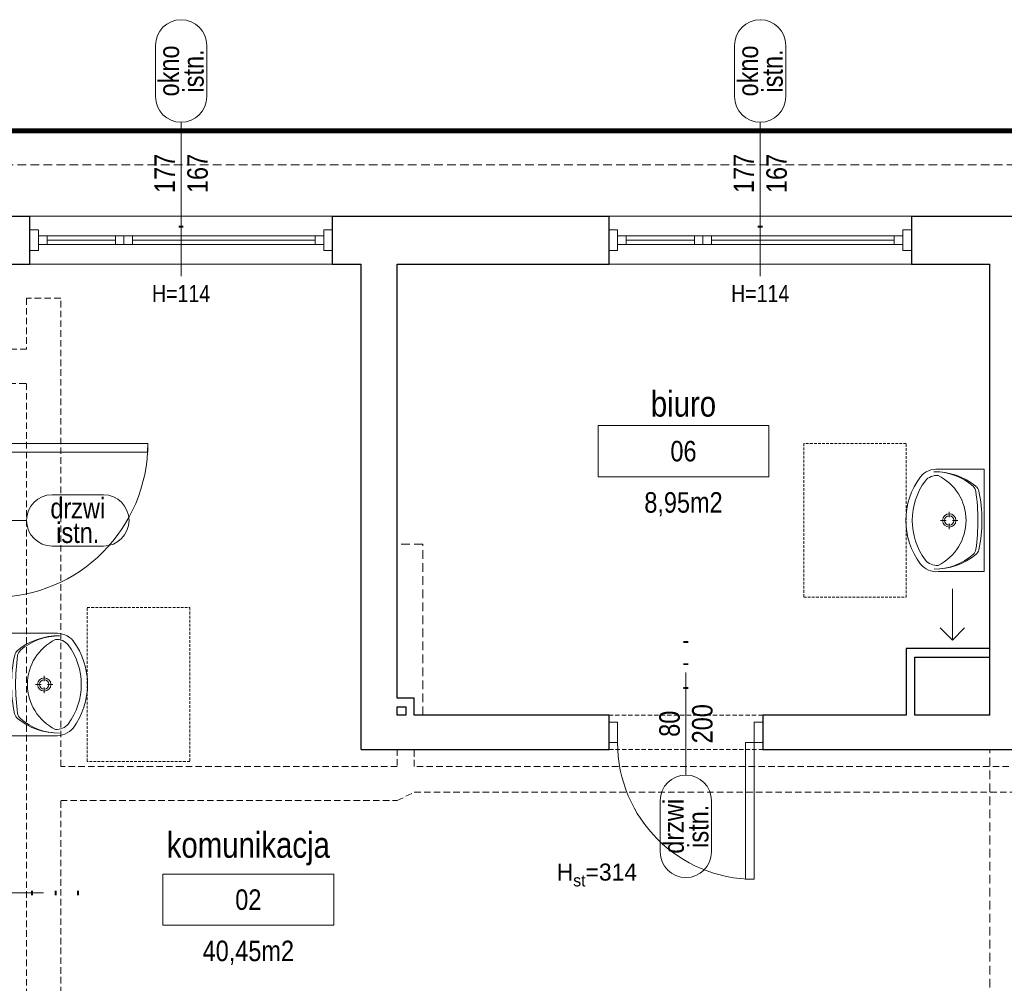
# Model space of a CAD drawing. Header units: millimetres. Extents: x -291747 to 77132, y 46721 to 203932.
# Tile 10 of 110: x 68067 to 68643, y 81532 to 82096. Entities that reach past the tile are written whole.
import ezdxf
from ezdxf.enums import TextEntityAlignment as Align

# ---------------------------------------------------------------- set-up
doc = ezdxf.new("R2010")
doc.units = ezdxf.units.MM
doc.header["$MEASUREMENT"] = 0
doc.linetypes.add('xreff_LSN_szatnie_PW_rzuty_14$0$DASHED', pattern=[19.05, 12.7, -6.35])
doc.linetypes.add('xreff_LSN_szatnie_PW_rzuty_14$0$HIDDEN2', pattern=[4.7625, 3.175, -1.5875])
doc.layers.get('0').update_dxf_attribs({"lineweight": 9})
doc.layers.get('Defpoints').update_dxf_attribs({"lineweight": 9})
for name, color, linetype, lineweight in [('FL-xref', 250, 'Continuous', 9), ('xreff_LSN_szatnie_PW_rzuty_14$0$A drzwi płytowe', 252, 'Continuous', 9), ('xreff_LSN_szatnie_PW_rzuty_14$0$A opis', 252, 'Continuous', 9), ('xreff_LSN_szatnie_PW_rzuty_14$0$A opis pom', 252, 'Continuous', 9), ('xreff_LSN_szatnie_PW_rzuty_14$0$A opis pom pow', 252, 'Continuous', 9), ('xreff_LSN_szatnie_PW_rzuty_14$0$A opis stolarka', 252, 'Continuous', 9), ('xreff_LSN_szatnie_PW_rzuty_14$0$A opis stolarka NWD typ', 252, 'Continuous', 9), ('xreff_LSN_szatnie_PW_rzuty_14$0$A opis stolarka NWD wyposażenie', 252, 'Continuous', 9), ('xreff_LSN_szatnie_PW_rzuty_14$0$A opis technologia', 8, 'Continuous', 13), ('xreff_LSN_szatnie_PW_rzuty_14$0$A widok wyżej', 252, 'xreff_LSN_szatnie_PW_rzuty_14$0$DASHED', 9), ('xreff_LSN_szatnie_PW_rzuty_14$0$A wyposazenie sanitarne', 8, 'Continuous', 9), ('xreff_LSN_szatnie_PW_rzuty_14$0$A zakres', 252, 'Continuous', 9), ('xreff_LSN_szatnie_PW_rzuty_14$0$A-Glaz', 8, 'Continuous', 9), ('xreff_LSN_szatnie_PW_rzuty_14$0$A-Wall', 252, 'Continuous', 9), ('xreff_LSN_szatnie_PW_rzuty_14$0$IS kanaly wentylacyjne', 8, 'xreff_LSN_szatnie_PW_rzuty_14$0$DASHED', 9), ('xreff_LSN_szatnie_PW_rzuty_14$0$IS wentylacja kratki istniejace', 8, 'Continuous', 9)]:
    doc.layers.add(name, color=color, linetype=linetype, lineweight=lineweight)
doc.layers.add('xreff_LSN_szatnie_PW_rzuty_14$0$A opis ppoż drzwi', color=252, linetype='Continuous', lineweight=9, transparency=0.25)
doc.layers.add('xreff_LSN_szatnie_PW_rzuty_14$0$A opis ppoż okna', color=252, linetype='Continuous', lineweight=9, transparency=0.25)
doc.styles.add('xreff_LSN_szatnie_PW_rzuty_14$0$Standard', font='txt')
doc.styles.add('xreff_LSN_szatnie_PW_rzuty_14$0$STYL ASA', font='ARIALN.TTF')

# ---------------------------------------------------------------- blocks, each defined once
blk = doc.blocks.new('xreff_LSN_szatnie_PW_rzuty_14$0$umywalka 60x45')
at = {"color": 0, "lineweight": -2, "ltscale": 0.15}
for p, q in [((-30, 0), (30, 0)), ((-30, 0), (-30, -26.7)), ((9.45, 0), (-9.45, 0)), ((30, 0), (30, -26.7)), ((-0.01, -15.32), (-0.01, -18.52)), ((-1.86, -20.37), (-5.07, -20.37)), ((-0.01, -22.22), (-0.01, -25.42)), ((5.04, -20.37), (1.84, -20.37))]:
    blk.add_line(p, q, dxfattribs=at)
at = {"ltscale": 0.15}
blk.add_lwpolyline([(-26.31, -26.95, 0.236063), (-23.21, -34.38, 0.329715), (23.21, -34.38, 0.236063), (26.31, -26.95, 0.623035)], format="xyb", close=True, dxfattribs=at)
blk.add_lwpolyline([(-30, -26.7, 0.239105), (-25.52, -37.28, 0.331406), (25.52, -37.28, 0.239105), (30, -26.7)], format="xyb", dxfattribs=at)
at = {"color": 0, "lineweight": -2, "ltscale": 0.15}
for radius in [3.89, 2.78]:
    blk.add_circle((-0.01, -20.37), radius, dxfattribs=at)
for centre, radius, start, end in [((9.28, -28.68), 37.74, 140.66478, 180.90725), ((-16.21, -9.73), 5, 97.83045, 138.52449), ((-16.04, -7.93), 5, 102.69402, 140.66478), ((-0.64, -76.32), 75.1, 89.48972, 102.69402), ((0.57, -131.79), 128.2, 90.24498, 97.83045), ((0.57, -76.32), 75.1, 77.22851, 90.43281), ((-0.72, -131.79), 128.2, 82.09208, 89.67755), ((16.23, -9.76), 5, 41.39803, 82.09208), ((16.06, -7.95), 5, 39.25775, 77.22851), ((-9.28, -28.67), 37.74, 359.01528, 39.25775), ((5.44, -28.88), 33.9, 138.52449, 180.67671), ((-5.45, -28.87), 33.9, 359.24582, 41.39804)]:
    blk.add_arc(centre, radius, start, end, dxfattribs=at)
at = {"layer": 'Defpoints', "linetype": 'xreff_LSN_szatnie_PW_rzuty_14$0$HIDDEN2', "ltscale": 0.5}
blk.add_lwpolyline([(-45, -45.56), (45, -45.56), (45, -105.56), (-45, -105.56)], close=True, dxfattribs=at)
blk = doc.blocks.new('xreff_LSN_szatnie_PW_rzuty_14$0$blok do okna')
for points in [[(28.5, 2.5), (33.5, 2.5), (33.5, -2.5), (28.5, -2.5)], [(33.5, 2.5), (38.5, 2.5), (38.5, -2.5), (33.5, -2.5)]]:
    blk.add_lwpolyline(points, close=True)
for points in [[(-78.5, 0), (28.5, 0)], [(38.5, 0), (78.5, 0)]]:
    blk.add_lwpolyline(points)
blk = doc.blocks.new('xreff_LSN_szatnie_PW_rzuty_14$0$wtag_UP')
at = {"transparency": 33554687, "elevation": 0}
for points in [[(0, 30), (0, -30)], [(0, -30), (0, -60)]]:
    blk.add_lwpolyline(points, dxfattribs=at)
at = {"layer": 'xreff_LSN_szatnie_PW_rzuty_14$0$A opis stolarka NWD typ', "transparency": 33554687, "elevation": 0}
blk.add_lwpolyline([(15, 75, 1), (-15, 75), (-15, 45, 1), (15, 45)], format="xyb", close=True, dxfattribs=at)
at = {"ltscale": 0.1, "transparency": 33554687, "style": 'xreff_LSN_szatnie_PW_rzuty_14$0$STYL ASA'}
blk.add_attdef('WINDOWS:SZEROKOŚĆ', text='', height=12, rotation=90, dxfattribs=at).set_placement((0, 0), align=Align.BOTTOM_CENTER)
blk.add_attdef('WINDOWS:WYSOKOŚĆ', text='', height=12, rotation=90, dxfattribs=at).set_placement((3.6, 0), align=Align.TOP_CENTER)
blk.add_attdef('WINDOWS:PARAPET', text='', height=10, dxfattribs=at).set_placement((0, -70.22, 0), align=Align.MIDDLE_CENTER)
at = {"layer": 'xreff_LSN_szatnie_PW_rzuty_14$0$A opis ppoż okna', "ltscale": 0.1, "transparency": 33554687, "style": 'xreff_LSN_szatnie_PW_rzuty_14$0$STYL ASA'}
blk.add_attdef('WINDOWS:PPOŻ', text='', height=10, dxfattribs=at).set_placement((0, -30, 0), align=Align.MIDDLE_CENTER)
at = {"layer": 'xreff_LSN_szatnie_PW_rzuty_14$0$A opis stolarka NWD typ', "ltscale": 0.1, "transparency": 33554687, "style": 'xreff_LSN_szatnie_PW_rzuty_14$0$STYL ASA'}
blk.add_attdef('WINDOWS:PODTYP', text='', height=12, rotation=90, dxfattribs=at).set_placement((1.2, 60), align=Align.TOP_CENTER)
blk.add_attdef('WINDOWS:TYP', text='', height=12, rotation=90, dxfattribs=at).set_placement((2.4, 60), align=Align.BOTTOM_CENTER)
blk = doc.blocks.new('xreff_LSN_szatnie_PW_rzuty_14$0$środek')
blk.add_line((0, 0), (0, -10))
blk = doc.blocks.new('xreff_LSN_szatnie_PW_rzuty_14$0$ddtag_DOWN')
at = {"transparency": 33554687}
blk.add_lwpolyline([(0, -30), (0, 30)], dxfattribs=at)
at = {"layer": 'xreff_LSN_szatnie_PW_rzuty_14$0$A opis stolarka NWD typ', "transparency": 33554687}
blk.add_lwpolyline([(15, -75, -1), (-15, -75), (-15, -45, -1), (15, -45)], format="xyb", close=True, dxfattribs=at)
at = {"ltscale": 0.1, "transparency": 33554687, "style": 'xreff_LSN_szatnie_PW_rzuty_14$0$STYL ASA'}
blk.add_attdef('DOORS:SZEROKOŚĆ', text='', height=12, rotation=90, dxfattribs=at).set_placement((0, 0, 0), align=Align.BOTTOM_CENTER)
blk.add_attdef('DOORS:WYSOKOŚĆ', text='', height=12, rotation=90, dxfattribs=at).set_placement((3.6, 0, 0), align=Align.TOP_CENTER)
blk.add_attdef('DOORS:AKUSTYKA', text='', height=10, dxfattribs=at).set_placement((0, 49), align=Align.MIDDLE_CENTER)
at = {"layer": 'xreff_LSN_szatnie_PW_rzuty_14$0$A opis ppoż drzwi', "ltscale": 0.1, "transparency": 33554687, "style": 'xreff_LSN_szatnie_PW_rzuty_14$0$STYL ASA'}
blk.add_attdef('DOORS:PPOŻ', text='', height=10, dxfattribs=at).set_placement((0, 36), align=Align.MIDDLE_CENTER)
at = {"layer": 'xreff_LSN_szatnie_PW_rzuty_14$0$A opis stolarka NWD typ', "ltscale": 0.1, "transparency": 33554687, "style": 'xreff_LSN_szatnie_PW_rzuty_14$0$STYL ASA'}
blk.add_attdef('DOORS:PODTYP', text='', height=12, rotation=90, dxfattribs=at).set_placement((1.2, -60, 0), align=Align.TOP_CENTER)
blk.add_attdef('DOORS:TYP', text='', height=12, rotation=90, dxfattribs=at).set_placement((2.4, -60, 0), align=Align.BOTTOM_CENTER)
at = {"layer": 'xreff_LSN_szatnie_PW_rzuty_14$0$A opis stolarka NWD wyposażenie', "ltscale": 0.1, "transparency": 33554687, "style": 'xreff_LSN_szatnie_PW_rzuty_14$0$STYL ASA'}
blk.add_attdef('DOORS:WYPOSAŻENIE', text='', height=10, dxfattribs=at).set_placement((0, 22), align=Align.MIDDLE_CENTER)
blk = doc.blocks.new('xreff_LSN_szatnie_PW_rzuty_14$0$ddtag_RIGHT')
at = {"transparency": 33554687}
blk.add_lwpolyline([(30, 0), (-30, 0)], dxfattribs=at)
at = {"layer": 'xreff_LSN_szatnie_PW_rzuty_14$0$A opis stolarka NWD typ', "transparency": 33554687}
blk.add_lwpolyline([(75, 15, -1), (75, -15), (45, -15, -1), (45, 15)], format="xyb", close=True, dxfattribs=at)
at = {"ltscale": 0.1, "transparency": 33554687, "style": 'xreff_LSN_szatnie_PW_rzuty_14$0$STYL ASA'}
blk.add_attdef('DOORS:AKUSTYKA', text='', height=10, rotation=90, dxfattribs=at).set_placement((-49, 0), align=Align.MIDDLE_CENTER)
blk.add_attdef('DOORS:SZEROKOŚĆ', text='', height=12, dxfattribs=at).set_placement((0, 0, 0), align=Align.BOTTOM_CENTER)
blk.add_attdef('DOORS:WYSOKOŚĆ', text='', height=12, dxfattribs=at).set_placement((0, -3.6, 0), align=Align.TOP_CENTER)
at = {"layer": 'xreff_LSN_szatnie_PW_rzuty_14$0$A opis ppoż drzwi', "ltscale": 0.1, "transparency": 33554687, "style": 'xreff_LSN_szatnie_PW_rzuty_14$0$STYL ASA'}
blk.add_attdef('DOORS:PPOŻ', text='', height=10, rotation=90, dxfattribs=at).set_placement((-36, 0), align=Align.MIDDLE_CENTER)
at = {"layer": 'xreff_LSN_szatnie_PW_rzuty_14$0$A opis stolarka NWD typ', "ltscale": 0.1, "transparency": 33554687, "style": 'xreff_LSN_szatnie_PW_rzuty_14$0$STYL ASA'}
blk.add_attdef('DOORS:TYP', text='', height=12, dxfattribs=at).set_placement((60, -2.4, 0), align=Align.BOTTOM_CENTER)
blk.add_attdef('DOORS:PODTYP', text='', height=12, dxfattribs=at).set_placement((60, -1.2, 0), align=Align.TOP_CENTER)
at = {"layer": 'xreff_LSN_szatnie_PW_rzuty_14$0$A opis stolarka NWD wyposażenie', "ltscale": 0.1, "transparency": 33554687, "style": 'xreff_LSN_szatnie_PW_rzuty_14$0$STYL ASA'}
blk.add_attdef('DOORS:WYPOSAŻENIE', text='', height=10, rotation=90, dxfattribs=at).set_placement((-22, 0), align=Align.MIDDLE_CENTER)
blk = doc.blocks.new('xreff_LSN_szatnie_PW_rzuty_14$0$ddtag_LEFT')
at = {"transparency": 33554687}
blk.add_lwpolyline([(-30, 0), (30, 0)], dxfattribs=at)
at = {"layer": 'xreff_LSN_szatnie_PW_rzuty_14$0$A opis stolarka NWD typ', "transparency": 33554687}
blk.add_lwpolyline([(-75, -15, -1), (-75, 15), (-45, 15, -1), (-45, -15)], format="xyb", close=True, dxfattribs=at)
at = {"ltscale": 0.1, "transparency": 33554687, "style": 'xreff_LSN_szatnie_PW_rzuty_14$0$STYL ASA'}
blk.add_attdef('DOORS:AKUSTYKA', text='', height=10, rotation=90, dxfattribs=at).set_placement((49, 0), align=Align.MIDDLE_CENTER)
blk.add_attdef('DOORS:SZEROKOŚĆ', text='', height=12, dxfattribs=at).set_placement((0, 0, 0), align=Align.BOTTOM_CENTER)
blk.add_attdef('DOORS:WYSOKOŚĆ', text='', height=12, dxfattribs=at).set_placement((0, -3.6, 0), align=Align.TOP_CENTER)
at = {"layer": 'xreff_LSN_szatnie_PW_rzuty_14$0$A opis ppoż drzwi', "ltscale": 0.1, "transparency": 33554687, "style": 'xreff_LSN_szatnie_PW_rzuty_14$0$STYL ASA'}
blk.add_attdef('DOORS:PPOŻ', text='', height=10, rotation=90, dxfattribs=at).set_placement((36, 0), align=Align.MIDDLE_CENTER)
at = {"layer": 'xreff_LSN_szatnie_PW_rzuty_14$0$A opis stolarka NWD typ', "ltscale": 0.1, "transparency": 33554687, "style": 'xreff_LSN_szatnie_PW_rzuty_14$0$STYL ASA'}
blk.add_attdef('DOORS:TYP', text='', height=12, dxfattribs=at).set_placement((-60, -2.4, 0), align=Align.BOTTOM_CENTER)
blk.add_attdef('DOORS:PODTYP', text='', height=12, dxfattribs=at).set_placement((-60, -1.2, 0), align=Align.TOP_CENTER)
at = {"layer": 'xreff_LSN_szatnie_PW_rzuty_14$0$A opis stolarka NWD wyposażenie', "ltscale": 0.1, "transparency": 33554687, "style": 'xreff_LSN_szatnie_PW_rzuty_14$0$STYL ASA'}
blk.add_attdef('DOORS:WYPOSAŻENIE', text='', height=10, rotation=90, dxfattribs=at).set_placement((22, 0), align=Align.MIDDLE_CENTER)
blk = doc.blocks.new('xreff_LSN_szatnie_PW_rzuty_14$0$tag wn')
blk.add_lwpolyline([(-25, -7.5), (25, -7.5), (25, 7.5), (-25, 7.5)], close=True)
at = {"style": 'xreff_LSN_szatnie_PW_rzuty_14$0$STYL ASA'}
blk.add_attdef('ROOM:NO', text='', height=6, dxfattribs=at).set_placement((0, 0), align=Align.MIDDLE_CENTER)
at = {"layer": 'xreff_LSN_szatnie_PW_rzuty_14$0$A opis pom pow', "style": 'xreff_LSN_szatnie_PW_rzuty_14$0$STYL ASA'}
blk.add_attdef('ROOM:AREA', text='', height=6, dxfattribs=at).set_placement((0, -15), align=Align.MIDDLE_CENTER)
blk = doc.blocks.new('xreff_LSN_szatnie_PW_rzuty_14')
at = {"layer": 'xreff_LSN_szatnie_PW_rzuty_14$0$A drzwi płytowe', "linetype": 'Continuous', "lineweight": 9}
for points in [[(68051.68, 81848.22), (68051.68, 81843.22), (68141.68, 81843.22), (68141.68, 81848.22)], [(68496.68, 81673.22), (68491.68, 81673.22), (68491.68, 81593.22), (68496.68, 81593.22)]]:
    blk.add_lwpolyline(points, close=True, dxfattribs=at)
at = {"layer": 'xreff_LSN_szatnie_PW_rzuty_14$0$A drzwi płytowe', "linetype": 'Continuous', "lineweight": 9, "ltscale": 0.2}
for points in [[(68416.68, 81685.22), (68411.68, 81685.22), (68411.68, 81673.22), (68416.68, 81673.22)], [(68496.68, 81685.22), (68501.68, 81685.22), (68501.68, 81673.22), (68496.68, 81673.22)]]:
    blk.add_lwpolyline(points, close=True, dxfattribs=at)
for centre, radius, start, end in [((68051.68, 81848.22), 90, 270, 0), ((68496.68, 81673.22), 80, 180, 270)]:
    blk.add_arc(centre, radius, start, end, dxfattribs=at)
at = {"layer": 'xreff_LSN_szatnie_PW_rzuty_14$0$A widok wyżej', "linetype": 'xreff_LSN_szatnie_PW_rzuty_14$0$DASHED', "lineweight": 9, "ltscale": 0.2}
for p, q in [((68249.68, 81981.22), (68072.68, 81981.22)), ((68588.68, 81981.22), (68411.68, 81981.22)), ((68072.68, 81953.22), (68249.68, 81953.22)), ((68411.68, 81953.22), (68588.68, 81953.22)), ((68501.68, 81689.22), (68411.68, 81689.22)), ((68411.68, 81669.22), (68501.68, 81669.22))]:
    blk.add_line(p, q, dxfattribs=at)
at = {"layer": 'xreff_LSN_szatnie_PW_rzuty_14$0$A widok wyżej', "ltscale": 0.4}
for points in [[(65352.68, 82011.22), (72855.68, 82011.22)], [(68302.68, 81689.22), (68302.68, 81789.22), (68287.68, 81789.22)], [(68634.68, 81522.22), (68634.68, 81669.22)]]:
    blk.add_lwpolyline(points, dxfattribs=at)
at = {"layer": 'xreff_LSN_szatnie_PW_rzuty_14$0$A zakres', "linetype": 'xreff_LSN_szatnie_PW_rzuty_14$0$DASHED', "const_width": 3}
blk.add_lwpolyline([(67446.18, 82031.22), (67446.18, 80639.22), (72869.68, 80639.22), (72869.68, 82031.22)], close=True, dxfattribs=at)
at = {"layer": 'xreff_LSN_szatnie_PW_rzuty_14$0$A-Glaz', "linetype": 'Continuous', "lineweight": 9}
for p, q in [((68249.68, 81981.22), (68072.68, 81981.22)), ((68588.68, 81981.22), (68411.68, 81981.22)), ((68082.68, 81964.72), (68082.68, 81969.72)), ((68239.68, 81964.72), (68239.68, 81969.72)), ((68421.68, 81964.72), (68421.68, 81969.72)), ((68578.68, 81964.72), (68578.68, 81969.72)), ((68249.68, 81953.22), (68072.68, 81953.22)), ((68588.68, 81953.22), (68411.68, 81953.22))]:
    blk.add_line(p, q, dxfattribs=at)
for points in [[(68077.68, 81973.22), (68072.68, 81973.22), (68072.68, 81961.22), (68077.68, 81961.22)], [(68244.68, 81973.22), (68249.68, 81973.22), (68249.68, 81961.22), (68244.68, 81961.22)], [(68416.68, 81973.22), (68411.68, 81973.22), (68411.68, 81961.22), (68416.68, 81961.22)], [(68583.68, 81973.22), (68588.68, 81973.22), (68588.68, 81961.22), (68583.68, 81961.22)], [(68244.68, 81964.72), (68244.68, 81969.72), (68077.68, 81969.72), (68077.68, 81964.72)], [(68583.68, 81964.72), (68583.68, 81969.72), (68416.68, 81969.72), (68416.68, 81964.72)]]:
    blk.add_lwpolyline(points, close=True, dxfattribs=at)
at = {"layer": 'xreff_LSN_szatnie_PW_rzuty_14$0$A-Wall', "linetype": 'Continuous', "lineweight": 25}
for p, q in [((67943.68, 81981.22), (68072.68, 81981.22)), ((68072.68, 81953.22), (68072.68, 81981.22)), ((68249.68, 81981.22), (68411.68, 81981.22)), ((68249.68, 81981.22), (68249.68, 81953.22)), ((68411.68, 81953.22), (68411.68, 81981.22)), ((68588.68, 81981.22), (68709.68, 81981.22)), ((68588.68, 81981.22), (68588.68, 81953.22)), ((68060.68, 81953.22), (68072.68, 81953.22)), ((68249.68, 81953.22), (68266.68, 81953.22)), ((68266.68, 81669.22), (68266.68, 81953.22)), ((68287.68, 81953.22), (68411.68, 81953.22)), ((68287.68, 81699.22), (68287.68, 81953.22)), ((68588.68, 81953.22), (68634.68, 81953.22)), ((68634.68, 81689.22), (68634.68, 81953.22)), ((68634.68, 81728.22), (68585.68, 81728.22)), ((68585.68, 81728.22), (68585.68, 81689.22)), ((68634.68, 81723.22), (68634.68, 81728.22)), ((68590.68, 81723.22), (68634.68, 81723.22)), ((68590.68, 81689.22), (68590.68, 81723.22)), ((68297.68, 81699.22), (68287.68, 81699.22)), ((68297.68, 81689.22), (68297.68, 81699.22)), ((68287.68, 81689.22), (68287.68, 81694.22)), ((68287.68, 81694.22), (68292.68, 81694.22)), ((68292.68, 81689.22), (68287.68, 81689.22)), ((68292.68, 81694.22), (68292.68, 81689.22)), ((68411.68, 81689.22), (68297.68, 81689.22)), ((68411.68, 81669.22), (68411.68, 81689.22)), ((68501.68, 81689.22), (68501.68, 81669.22)), ((68585.68, 81689.22), (68501.68, 81689.22)), ((68634.68, 81689.22), (68590.68, 81689.22)), ((68266.68, 81669.22), (68411.68, 81669.22)), ((68501.68, 81669.22), (68685.68, 81669.22))]:
    blk.add_line(p, q, dxfattribs=at)
at = {"layer": 'xreff_LSN_szatnie_PW_rzuty_14$0$IS kanaly wentylacyjne', "ltscale": 0.3}
for points in [[(68030.68, 81406.72), (68070.68, 81406.72), (68070.68, 81372.22), (68090.68, 81372.22), (68090.68, 81639.22), (68287.68, 81639.22), (68297.68, 81644.22), (68668.68, 81644.22)], [(68668.68, 81659.22), (68297.68, 81659.22), (68297.68, 81669.22), (68287.68, 81669.22), (68287.68, 81659.22), (68090.68, 81659.22), (68090.68, 81933.22), (68070.68, 81933.22), (68070.68, 81903.41), (68060.68, 81903.41)], [(68060.68, 81883.41), (68070.68, 81883.41), (68070.68, 81509.22), (68030.68, 81509.22)]]:
    blk.add_lwpolyline(points, dxfattribs=at)
at = {"layer": 'xreff_LSN_szatnie_PW_rzuty_14$0$IS wentylacja kratki istniejace'}
for points in [[(68612.68, 81733.22), (68612.68, 81763.22)], [(68605.61, 81740.29), (68612.68, 81733.22), (68619.76, 81740.29)]]:
    blk.add_lwpolyline(points, dxfattribs=at)
at = {"layer": 'xreff_LSN_szatnie_PW_rzuty_14$0$A drzwi płytowe', "linetype": 'Continuous', "lineweight": 9, "ltscale": 0.2, "rotation": 180}
blk.add_blockref('xreff_LSN_szatnie_PW_rzuty_14$0$środek', (68456.68, 81679.22), dxfattribs=at)
at = {"layer": 'xreff_LSN_szatnie_PW_rzuty_14$0$A opis pom', "linetype": 'Continuous', "lineweight": 9, "xscale": 2, "yscale": 2, "zscale": 2}
for p, values in [((68455.28, 81843.74), {'ROOM:NO': '06', 'ROOM:AREA': '8,95m2'}), ((68200.53, 81581.3), {'ROOM:NO': '02', 'ROOM:AREA': '40,45m2'})]:
    blk.add_blockref('xreff_LSN_szatnie_PW_rzuty_14$0$tag wn', p, dxfattribs=at).add_auto_attribs(values)
at = {"layer": 'xreff_LSN_szatnie_PW_rzuty_14$0$A opis stolarka', "linetype": 'Continuous', "lineweight": 9}
ref = blk.add_blockref('xreff_LSN_szatnie_PW_rzuty_14$0$wtag_UP', (68161.18, 82006.22, 0), dxfattribs=at)
ref.add_attrib('WINDOWS:TYP', 'okno', dxfattribs={"layer": 'xreff_LSN_szatnie_PW_rzuty_14$0$A opis stolarka NWD typ', "ltscale": 0.1, "height": 12, "rotation": 90, "style": 'xreff_LSN_szatnie_PW_rzuty_14$0$STYL ASA'}).set_placement((68163.58, 82066.22, 0), align=Align.BOTTOM_CENTER)
ref.add_attrib('WINDOWS:PODTYP', 'istn.', dxfattribs={"layer": 'xreff_LSN_szatnie_PW_rzuty_14$0$A opis stolarka NWD typ', "ltscale": 0.1, "height": 12, "rotation": 90, "style": 'xreff_LSN_szatnie_PW_rzuty_14$0$STYL ASA'}).set_placement((68162.38, 82066.22, 0), align=Align.TOP_CENTER)
ref.add_attrib('WINDOWS:SZEROKOŚĆ', '177', dxfattribs={"layer": '0', "ltscale": 0.1, "height": 12, "rotation": 90, "style": 'xreff_LSN_szatnie_PW_rzuty_14$0$STYL ASA'}).set_placement((68161.18, 82006.22, 0), align=Align.BOTTOM_CENTER)
ref.add_attrib('WINDOWS:WYSOKOŚĆ', '167', dxfattribs={"layer": '0', "ltscale": 0.1, "height": 12, "rotation": 90, "style": 'xreff_LSN_szatnie_PW_rzuty_14$0$STYL ASA'}).set_placement((68164.78, 82006.22, 0), align=Align.TOP_CENTER)
ref.add_attrib('WINDOWS:PPOŻ', '-', dxfattribs={"layer": 'xreff_LSN_szatnie_PW_rzuty_14$0$A opis ppoż okna', "ltscale": 0.1, "height": 10, "style": 'xreff_LSN_szatnie_PW_rzuty_14$0$STYL ASA'}).set_placement((68161.18, 81976.22), align=Align.MIDDLE_CENTER)
ref.add_attrib('WINDOWS:PARAPET', 'H=114', dxfattribs={"layer": '0', "ltscale": 0.1, "height": 10, "style": 'xreff_LSN_szatnie_PW_rzuty_14$0$STYL ASA'}).set_placement((68161.18, 81936), align=Align.MIDDLE_CENTER)
ref = blk.add_blockref('xreff_LSN_szatnie_PW_rzuty_14$0$wtag_UP', (68500.18, 82006.22, 0), dxfattribs=at)
ref.add_attrib('WINDOWS:TYP', 'okno', dxfattribs={"layer": 'xreff_LSN_szatnie_PW_rzuty_14$0$A opis stolarka NWD typ', "ltscale": 0.1, "height": 12, "rotation": 90, "style": 'xreff_LSN_szatnie_PW_rzuty_14$0$STYL ASA'}).set_placement((68502.58, 82066.22, 0), align=Align.BOTTOM_CENTER)
ref.add_attrib('WINDOWS:PODTYP', 'istn.', dxfattribs={"layer": 'xreff_LSN_szatnie_PW_rzuty_14$0$A opis stolarka NWD typ', "ltscale": 0.1, "height": 12, "rotation": 90, "style": 'xreff_LSN_szatnie_PW_rzuty_14$0$STYL ASA'}).set_placement((68501.38, 82066.22, 0), align=Align.TOP_CENTER)
ref.add_attrib('WINDOWS:SZEROKOŚĆ', '177', dxfattribs={"layer": '0', "ltscale": 0.1, "height": 12, "rotation": 90, "style": 'xreff_LSN_szatnie_PW_rzuty_14$0$STYL ASA'}).set_placement((68500.18, 82006.22, 0), align=Align.BOTTOM_CENTER)
ref.add_attrib('WINDOWS:WYSOKOŚĆ', '167', dxfattribs={"layer": '0', "ltscale": 0.1, "height": 12, "rotation": 90, "style": 'xreff_LSN_szatnie_PW_rzuty_14$0$STYL ASA'}).set_placement((68503.78, 82006.22, 0), align=Align.TOP_CENTER)
ref.add_attrib('WINDOWS:PPOŻ', '-', dxfattribs={"layer": 'xreff_LSN_szatnie_PW_rzuty_14$0$A opis ppoż okna', "ltscale": 0.1, "height": 10, "style": 'xreff_LSN_szatnie_PW_rzuty_14$0$STYL ASA'}).set_placement((68500.18, 81976.22), align=Align.MIDDLE_CENTER)
ref.add_attrib('WINDOWS:PARAPET', 'H=114', dxfattribs={"layer": '0', "ltscale": 0.1, "height": 10, "style": 'xreff_LSN_szatnie_PW_rzuty_14$0$STYL ASA'}).set_placement((68500.18, 81936), align=Align.MIDDLE_CENTER)
ref = blk.add_blockref('xreff_LSN_szatnie_PW_rzuty_14$0$ddtag_RIGHT', (68040.68, 81803.22), dxfattribs=at)
ref.add_attrib('DOORS:AKUSTYKA', '-', dxfattribs={"layer": '0', "ltscale": 0.1, "height": 10, "rotation": 90, "style": 'xreff_LSN_szatnie_PW_rzuty_14$0$STYL ASA'}).set_placement((67991.68, 81803.22), align=Align.MIDDLE_CENTER)
ref.add_attrib('DOORS:PPOŻ', '-', dxfattribs={"layer": 'xreff_LSN_szatnie_PW_rzuty_14$0$A opis ppoż drzwi', "ltscale": 0.1, "height": 10, "rotation": 90, "style": 'xreff_LSN_szatnie_PW_rzuty_14$0$STYL ASA'}).set_placement((68004.68, 81803.22), align=Align.MIDDLE_CENTER)
ref.add_attrib('DOORS:WYSOKOŚĆ', '200', dxfattribs={"layer": '0', "ltscale": 0.1, "height": 12, "style": 'xreff_LSN_szatnie_PW_rzuty_14$0$STYL ASA'}).set_placement((68040.68, 81799.62, 0), align=Align.TOP_CENTER)
ref.add_attrib('DOORS:SZEROKOŚĆ', '90', dxfattribs={"layer": '0', "ltscale": 0.1, "height": 12, "style": 'xreff_LSN_szatnie_PW_rzuty_14$0$STYL ASA'}).set_placement((68040.68, 81803.22, 0), align=Align.BOTTOM_CENTER)
ref.add_attrib('DOORS:PODTYP', 'istn.', dxfattribs={"layer": 'xreff_LSN_szatnie_PW_rzuty_14$0$A opis stolarka NWD typ', "ltscale": 0.1, "height": 12, "style": 'xreff_LSN_szatnie_PW_rzuty_14$0$STYL ASA'}).set_placement((68100.68, 81802.02, 0), align=Align.TOP_CENTER)
ref.add_attrib('DOORS:TYP', 'drzwi', dxfattribs={"layer": 'xreff_LSN_szatnie_PW_rzuty_14$0$A opis stolarka NWD typ', "ltscale": 0.1, "height": 12, "style": 'xreff_LSN_szatnie_PW_rzuty_14$0$STYL ASA'}).set_placement((68100.68, 81800.82, 0), align=Align.BOTTOM_CENTER)
ref.add_attrib('DOORS:WYPOSAŻENIE', '-', dxfattribs={"layer": 'xreff_LSN_szatnie_PW_rzuty_14$0$A opis stolarka NWD wyposażenie', "ltscale": 0.1, "height": 10, "rotation": 90, "style": 'xreff_LSN_szatnie_PW_rzuty_14$0$STYL ASA'}).set_placement((68018.68, 81803.22), align=Align.MIDDLE_CENTER)
ref = blk.add_blockref('xreff_LSN_szatnie_PW_rzuty_14$0$ddtag_DOWN', (68456.68, 81684.22), dxfattribs=at)
ref.add_attrib('DOORS:AKUSTYKA', '-', dxfattribs={"layer": '0', "ltscale": 0.1, "height": 10, "style": 'xreff_LSN_szatnie_PW_rzuty_14$0$STYL ASA'}).set_placement((68456.68, 81733.22), align=Align.MIDDLE_CENTER)
ref.add_attrib('DOORS:PPOŻ', '-', dxfattribs={"layer": 'xreff_LSN_szatnie_PW_rzuty_14$0$A opis ppoż drzwi', "ltscale": 0.1, "height": 10, "style": 'xreff_LSN_szatnie_PW_rzuty_14$0$STYL ASA'}).set_placement((68456.68, 81720.22), align=Align.MIDDLE_CENTER)
ref.add_attrib('DOORS:WYSOKOŚĆ', '200', dxfattribs={"layer": '0', "ltscale": 0.1, "height": 12, "rotation": 90, "style": 'xreff_LSN_szatnie_PW_rzuty_14$0$STYL ASA'}).set_placement((68460.28, 81684.22, 0), align=Align.TOP_CENTER)
ref.add_attrib('DOORS:SZEROKOŚĆ', '80', dxfattribs={"layer": '0', "ltscale": 0.1, "height": 12, "rotation": 90, "style": 'xreff_LSN_szatnie_PW_rzuty_14$0$STYL ASA'}).set_placement((68456.68, 81684.22, 0), align=Align.BOTTOM_CENTER)
ref.add_attrib('DOORS:PODTYP', 'istn.', dxfattribs={"layer": 'xreff_LSN_szatnie_PW_rzuty_14$0$A opis stolarka NWD typ', "ltscale": 0.1, "height": 12, "rotation": 90, "style": 'xreff_LSN_szatnie_PW_rzuty_14$0$STYL ASA'}).set_placement((68457.88, 81624.22, 0), align=Align.TOP_CENTER)
ref.add_attrib('DOORS:TYP', 'drzwi', dxfattribs={"layer": 'xreff_LSN_szatnie_PW_rzuty_14$0$A opis stolarka NWD typ', "ltscale": 0.1, "height": 12, "rotation": 90, "style": 'xreff_LSN_szatnie_PW_rzuty_14$0$STYL ASA'}).set_placement((68459.08, 81624.22, 0), align=Align.BOTTOM_CENTER)
ref.add_attrib('DOORS:WYPOSAŻENIE', '-', dxfattribs={"layer": 'xreff_LSN_szatnie_PW_rzuty_14$0$A opis stolarka NWD wyposażenie', "ltscale": 0.1, "height": 10, "style": 'xreff_LSN_szatnie_PW_rzuty_14$0$STYL ASA'}).set_placement((68456.68, 81706.22), align=Align.MIDDLE_CENTER)
ref = blk.add_blockref('xreff_LSN_szatnie_PW_rzuty_14$0$ddtag_LEFT', (68050.68, 81585.22), dxfattribs=at)
ref.add_attrib('DOORS:WYPOSAŻENIE', '-', dxfattribs={"layer": 'xreff_LSN_szatnie_PW_rzuty_14$0$A opis stolarka NWD wyposażenie', "ltscale": 0.1, "height": 10, "rotation": 90, "style": 'xreff_LSN_szatnie_PW_rzuty_14$0$STYL ASA'}).set_placement((68072.68, 81585.22), align=Align.MIDDLE_CENTER)
ref.add_attrib('DOORS:TYP', 'drzwi', dxfattribs={"layer": 'xreff_LSN_szatnie_PW_rzuty_14$0$A opis stolarka NWD typ', "ltscale": 0.1, "height": 12, "style": 'xreff_LSN_szatnie_PW_rzuty_14$0$STYL ASA'}).set_placement((67990.68, 81582.82, 0), align=Align.BOTTOM_CENTER)
ref.add_attrib('DOORS:PODTYP', 'istn.', dxfattribs={"layer": 'xreff_LSN_szatnie_PW_rzuty_14$0$A opis stolarka NWD typ', "ltscale": 0.1, "height": 12, "style": 'xreff_LSN_szatnie_PW_rzuty_14$0$STYL ASA'}).set_placement((67990.68, 81584.02, 0), align=Align.TOP_CENTER)
ref.add_attrib('DOORS:SZEROKOŚĆ', '90', dxfattribs={"layer": '0', "ltscale": 0.1, "height": 12, "style": 'xreff_LSN_szatnie_PW_rzuty_14$0$STYL ASA'}).set_placement((68050.68, 81585.22, 0), align=Align.BOTTOM_CENTER)
ref.add_attrib('DOORS:WYSOKOŚĆ', '200', dxfattribs={"layer": '0', "ltscale": 0.1, "height": 12, "style": 'xreff_LSN_szatnie_PW_rzuty_14$0$STYL ASA'}).set_placement((68050.68, 81581.62, 0), align=Align.TOP_CENTER)
ref.add_attrib('DOORS:PPOŻ', '-', dxfattribs={"layer": 'xreff_LSN_szatnie_PW_rzuty_14$0$A opis ppoż drzwi', "ltscale": 0.1, "height": 10, "rotation": 90, "style": 'xreff_LSN_szatnie_PW_rzuty_14$0$STYL ASA'}).set_placement((68086.68, 81585.22), align=Align.MIDDLE_CENTER)
ref.add_attrib('DOORS:AKUSTYKA', '-', dxfattribs={"layer": '0', "ltscale": 0.1, "height": 10, "rotation": 90, "style": 'xreff_LSN_szatnie_PW_rzuty_14$0$STYL ASA'}).set_placement((68099.68, 81585.22), align=Align.MIDDLE_CENTER)
at = {"layer": 'xreff_LSN_szatnie_PW_rzuty_14$0$A wyposazenie sanitarne', "xscale": -1, "rotation": 270}
blk.add_blockref('xreff_LSN_szatnie_PW_rzuty_14$0$umywalka 60x45', (68631.25, 81803.22), dxfattribs=at)
at = {"layer": 'xreff_LSN_szatnie_PW_rzuty_14$0$A wyposazenie sanitarne', "rotation": 89.99999999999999}
blk.add_blockref('xreff_LSN_szatnie_PW_rzuty_14$0$umywalka 60x45', (68060.68, 81707.22), dxfattribs=at)
at = {"layer": 'xreff_LSN_szatnie_PW_rzuty_14$0$A-Glaz', "linetype": 'Continuous', "lineweight": 9, "rotation": 180}
for p in [(68161.18, 81967.22), (68500.18, 81967.22)]:
    blk.add_blockref('xreff_LSN_szatnie_PW_rzuty_14$0$blok do okna', p, dxfattribs=at)
at = {"layer": 'xreff_LSN_szatnie_PW_rzuty_14$0$A opis', "linetype": 'Continuous', "lineweight": 9, "insert": (68404.57, 81595.73), "char_height": 10, "attachment_point": 5, "style": 'xreff_LSN_szatnie_PW_rzuty_14$0$Standard'}
blk.add_mtext_dynamic_manual_height_columns('\\A1;\\pxqc;H{\\H0.7x;\\S^ st;}=314', width=72.7481, gutter_width=1, heights=[0], dxfattribs=at)
at = {"layer": 'xreff_LSN_szatnie_PW_rzuty_14$0$A opis technologia', "char_height": 15, "attachment_point": 8, "style": 'xreff_LSN_szatnie_PW_rzuty_14$0$STYL ASA'}
for s, insert in [('biuro', (68455.28, 81863.74)), ('komunikacja', (68200.53, 81601.3))]:
    blk.add_mtext_dynamic_manual_height_columns(s, width=187.6495, gutter_width=1, heights=[0], dxfattribs=dict(at, insert=insert))

msp = doc.modelspace()

# ---------------------------------------------------------------- block references
at = {"layer": 'FL-xref'}
msp.add_blockref('xreff_LSN_szatnie_PW_rzuty_14', (0, 0), dxfattribs=at)

doc.saveas('drawing.dxf')
